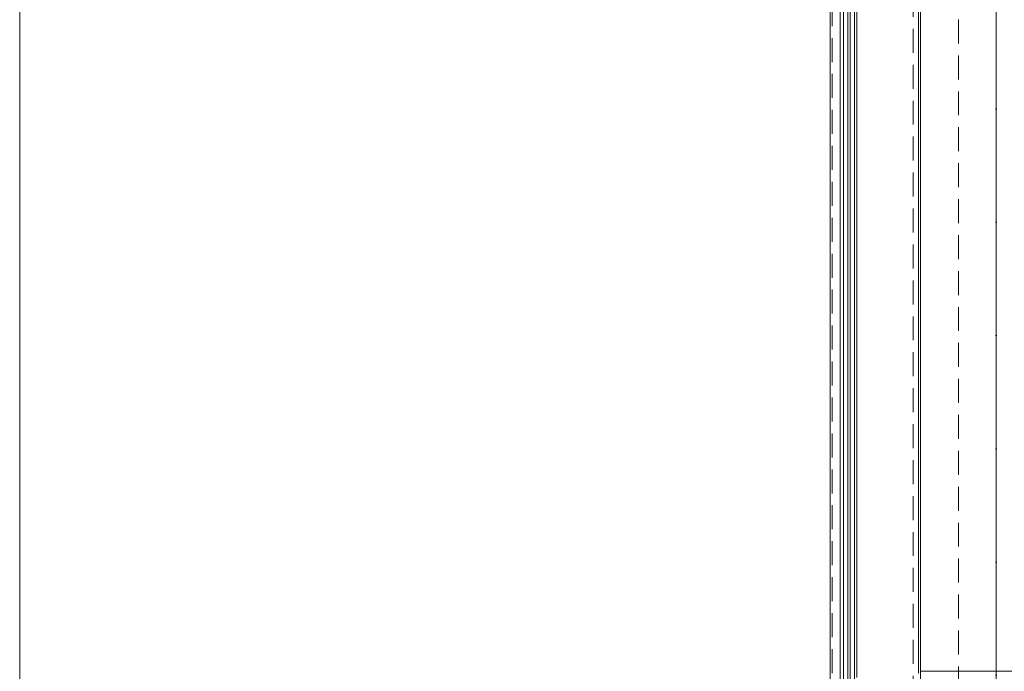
# Model space of a CAD drawing. Header units: millimetres. Extents: x 213386 to 506888, y 183055 to 450952.
# Tile 45 of 256: x 370888 to 373498, y 288969 to 290696. Entities that reach past the tile are written whole.
import ezdxf

# ---------------------------------------------------------------- set-up
doc = ezdxf.new("R2010")
doc.units = ezdxf.units.MM
doc.linetypes.add('CK_Čerchovaná 50', pattern=[6, 3, -1.5, 0, -1.5])
doc.linetypes.add('ČÁRKOVANÁ', pattern=[19.05, 12.7, -6.35])
for name, color, linetype, lineweight in [('FASÁDA DETAILNÍ', 255, 'Continuous', 0), ('KOTY', 255, 'Continuous', 0), ('NOVA', 255, 'Continuous', 0), ('NOVÁ TLUSTÁ', 255, 'Continuous', 0), ('TENKA', 255, 'Continuous', 0), ('vzt-tenká', 2, 'Continuous', 20)]:
    doc.layers.add(name, color=color, linetype=linetype, lineweight=lineweight)
doc.layers.get('KOTY').off()

# ---------------------------------------------------------------- blocks, each defined once
blk = doc.blocks.new('NOVÁ PODLAHA')
at = {"layer": 'NOVA'}
blk.add_lwpolyline([(25700, 16457.5), (25700, 0), (0, 0), (0, 15942.5)], dxfattribs=at)

msp = doc.modelspace()

# ---------------------------------------------------------------- linework, layer by layer
at = {"layer": 'FASÁDA DETAILNÍ'}
for p, q in [((373063.6, 288952.7), (373063.6, 307967.2)), ((373063.6, 284292.2), (373063.6, 307967.2)), ((373071.6, 307967.2), (373071.6, 288952.7)), ((373071.6, 307967.2), (373071.6, 287719)), ((373083.6, 288952.7), (373083.6, 307967.2)), ((373083.6, 287719), (373083.6, 307967.2)), ((373089.6, 307967.2), (373089.6, 288952.7)), ((373089.6, 307967.2), (373089.6, 287719)), ((373101.6, 288952.7), (373101.6, 307967.2)), ((373101.6, 287719), (373101.6, 307967.2)), ((373107.6, 307967.2), (373107.6, 288952.7)), ((373270.6, 291075.7), (373270.6, 288963.7))]:
    msp.add_line(p, q, dxfattribs=at)
for points in [[(399616.6, 284292.2), (373036.6, 284292.2), (373036.6, 307972.2), (399616.6, 307972.2)], [(399376.6, 284532.2), (373276.6, 284532.2), (373276.6, 307732.2), (399376.6, 307732.2)], [(399176.6, 284732.2), (373476.6, 284732.2), (373476.6, 307532.2), (399176.6, 307532.2)]]:
    msp.add_lwpolyline(points, close=True, dxfattribs=at)
at = {"layer": 'FASÁDA DETAILNÍ', "linetype": 'ČÁRKOVANÁ', "ltscale": 5}
msp.add_lwpolyline([(399611.6, 284297.2), (373041.6, 284297.2), (373041.6, 307967.2), (399611.6, 307967.2)], close=True, dxfattribs=at)
at = {"layer": 'FASÁDA DETAILNÍ', "color": 7, "linetype": 'ČÁRKOVANÁ', "ltscale": 5}
for points in [[(399396.6, 284512.2), (373256.6, 284512.2), (373256.6, 307752.2), (399396.6, 307752.2)], [(399276.6, 284632.2), (373376.6, 284632.2), (373376.6, 307632.2), (399276.6, 307632.2)]]:
    msp.add_lwpolyline(points, close=True, dxfattribs=at)
at = {"layer": 'NOVA'}
msp.add_lwpolyline([(373276.6, 288969.7), (378114.1, 288969.7)], dxfattribs=at)
at = {"layer": 'NOVÁ TLUSTÁ', "ltscale": 5}
msp.add_line((373276.6, 288769.7), (373276.6, 288969.7), dxfattribs=at)
at = {"layer": 'TENKA', "linetype": 'CK_Čerchovaná 50', "ltscale": 50}
msp.add_line((373476.6, 284532.2), (373476.6, 307732.2), dxfattribs=at)
at = {"layer": 'TENKA', "ltscale": 20}
msp.add_lwpolyline([(373476.6, 288969.7), (373476.6, 291074.7)], dxfattribs=at)
at = {"layer": 'vzt-tenká'}
msp.add_line((370888, 312152.1), (370888, 282452.1), dxfattribs=at)

# ---------------------------------------------------------------- block references
at = {"layer": 'KOTY'}
msp.add_blockref('NOVÁ PODLAHA', (373476.6, 284732.2), dxfattribs=at)

doc.saveas('drawing.dxf')
